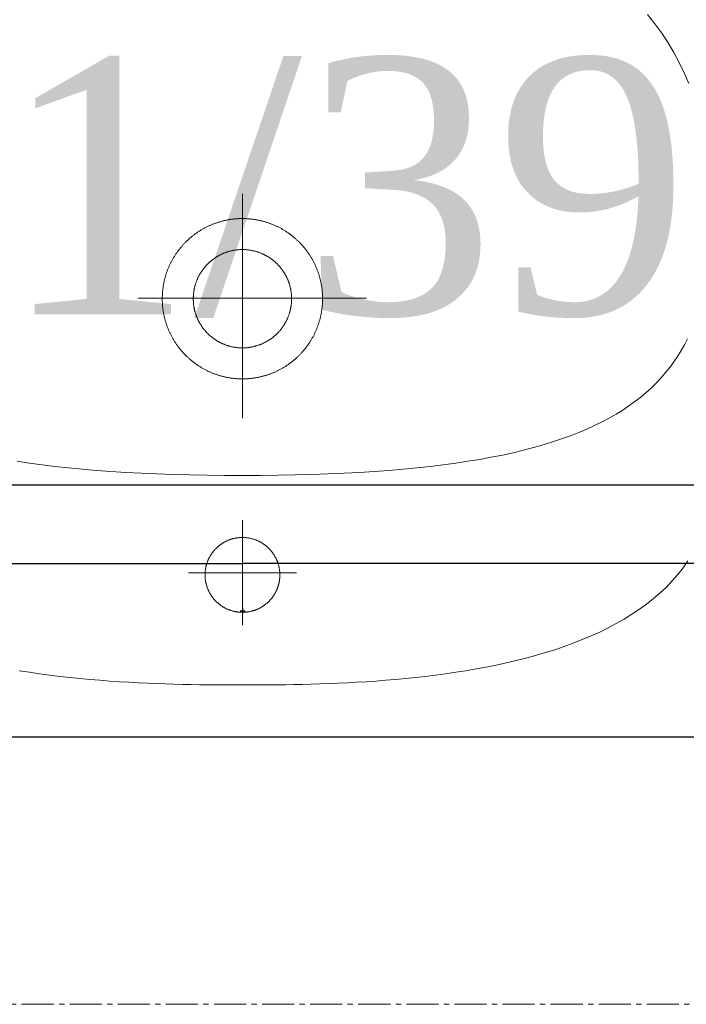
# Model space of a CAD drawing. Header units: centimetres. Extents: x 88729 to 133553, y -16225 to 14174.
# Tile 126 of 231: x 91566 to 91597, y -6861 to -6815. Entities that reach past the tile are written whole.
import ezdxf
from ezdxf.enums import TextEntityAlignment as Align

# ---------------------------------------------------------------- set-up
doc = ezdxf.new("R2010")
doc.units = ezdxf.units.CM
doc.linetypes.add('CENTER2', pattern=[1.125, 0.75, -0.125, 0.125, -0.125])
doc.layers.add('A-ARMATURA', color=252, linetype='Continuous', lineweight=5)
doc.layers.add('E_Istn_pozostaje', color=132, linetype='Continuous', lineweight=25)
for name, color, linetype in [('A-OS', 252, 'CENTER2'), ('A-SCIANY', 252, 'Continuous'), ('E_opisy siły', 5, 'Continuous'), ('E_PODKLAD', 7, 'Continuous'), ('E_siła', 5, 'Continuous'), ('R-MET-IWE', 252, 'Continuous')]:
    doc.layers.add(name, color=color, linetype=linetype)
doc.styles.add('old', font='BOOKOS.TTF')
doc.styles.get("Standard").update_dxf_attribs({"font": 'txt.shx'})

# ---------------------------------------------------------------- blocks, each defined once
blk = doc.blocks.new('RLX_F50_18W')
at = {"ltscale": 0.1}
for p, q in [((-5.9, -31.5), (-5.9, 31.5)), ((5.9, 31.5), (5.9, -31.5)), ((-2.224, 27.739), (-2.224, 0)), ((-2.224, -27.739), (-2.224, 0)), ((-0.118, 0), (0, 0)), ((0, -0.118), (0, 0.118)), ((0, 0), (0.118, 0))]:
    blk.add_line(p, q, dxfattribs=at)
at = {"ltscale": 0.1, "flags": 9}
blk.add_attdef('RLXLUM', (0, 0), '', height=0.1, dxfattribs=at)
blk = doc.blocks.new('E_opis siły')
at = {"layer": 'E_siła', "linetype": 'Continuous', "ltscale": 0.5, "style": 'old', "flags": 4}
blk.add_attdef('OBWÓD', (0, 0), '', height=12, dxfattribs=at)
blk = doc.blocks.new('A$C3A7D2EB8')
at = {"layer": 'A-ARMATURA'}
for p, q in [((1.75, 12.947), (1.75, 12.947)), ((2.3, 0.027), (2.3, 0.027)), ((3.75, 0.027), (3.75, 0.027))]:
    blk.add_line(p, q, dxfattribs=at)
for points in [[(-22.131, 20.535), (-0.008, 20.535), (22.115, 20.535)], [(10.441, 17.427), (9.967, 17.503), (9.493, 17.572), (9.019, 17.636), (8.546, 17.694), (8.075, 17.747), (7.606, 17.795), (7.14, 17.839), (6.678, 17.878), (6.22, 17.913), (5.767, 17.944), (5.319, 17.971), (4.878, 17.994), (4.443, 18.015), (4.016, 18.032), (3.597, 18.047), (3.187, 18.059), (2.786, 18.068), (2.395, 18.076), (2.015, 18.082), (1.646, 18.086), (1.289, 18.089), (0.944, 18.091), (0.613, 18.092), (0.295, 18.093), (-0.008, 18.093), (-0.008, 18.093), (-0.311, 18.093), (-0.628, 18.092), (-0.96, 18.091), (-1.304, 18.089), (-1.661, 18.086), (-2.03, 18.082), (-2.411, 18.076), (-2.802, 18.068), (-3.203, 18.059), (-3.613, 18.047), (-4.032, 18.032), (-4.459, 18.015), (-4.894, 17.994), (-5.335, 17.971), (-5.783, 17.944), (-6.236, 17.913), (-6.694, 17.878), (-7.156, 17.839), (-7.622, 17.795), (-8.09, 17.747), (-8.562, 17.694), (-9.034, 17.636), (-9.508, 17.572), (-9.983, 17.503), (-10.457, 17.427), (-10.93, 17.346), (-11.402, 17.258), (-11.871, 17.164), (-12.338, 17.063), (-12.802, 16.954), (-13.261, 16.838), (-13.716, 16.715), (-14.165, 16.584), (-14.608, 16.445), (-15.045, 16.297), (-15.475, 16.141), (-15.896, 15.976), (-16.31, 15.802), (-16.714, 15.619), (-17.108, 15.427), (-17.491, 15.224), (-17.864, 15.012), (-18.225, 14.789), (-18.574, 14.556), (-18.909, 14.312), (-19.231, 14.058), (-19.539, 13.792), (-19.832, 13.514), (-20.109, 13.225), (-20.37, 12.924), (-20.614, 12.611), (-20.841, 12.286)], [(-20.881, -10.041), (-20.668, -10.536), (-20.437, -11.017), (-20.186, -11.487), (-19.913, -11.945), (-19.617, -12.393), (-19.296, -12.832), (-18.95, -13.264)], [(-0.008, 10.387), (-0.008, 15.291)], [(-2.53, 12.856), (2.53, 12.856)], [(-0.008, 8.296), (-0.85, 8.293), (-1.672, 8.284), (-2.472, 8.269), (-3.252, 8.249), (-4.012, 8.223), (-4.752, 8.19), (-5.472, 8.152), (-6.173, 8.108), (-6.854, 8.058), (-7.517, 8.002), (-8.16, 7.941), (-8.785, 7.873), (-9.392, 7.799), (-9.981, 7.719), (-10.552, 7.633), (-11.106, 7.541), (-11.642, 7.443), (-12.162, 7.339), (-12.665, 7.229), (-13.151, 7.113), (-13.621, 6.991), (-14.075, 6.862), (-14.513, 6.728), (-14.935, 6.587), (-15.343, 6.44), (-15.735, 6.287), (-16.113, 6.128), (-16.476, 5.962), (-16.825, 5.79), (-17.16, 5.613), (-17.481, 5.428), (-17.789, 5.238), (-18.084, 5.041), (-18.365, 4.838), (-18.634, 4.629), (-18.89, 4.413), (-19.134, 4.191), (-19.366, 3.962), (-19.586, 3.727), (-19.795, 3.486), (-19.992, 3.239), (-20.179, 2.985), (-20.355, 2.724), (-20.52, 2.457), (-20.675, 2.184), (-20.82, 1.904)], [(10.537, 7.633), (9.966, 7.719), (9.377, 7.799), (8.77, 7.873), (8.145, 7.941), (7.501, 8.002), (6.839, 8.058), (6.157, 8.108), (5.457, 8.152), (4.736, 8.19), (3.997, 8.223), (3.237, 8.249), (2.457, 8.269), (1.656, 8.284), (0.835, 8.293), (-0.008, 8.296)], [(0, -4.88), (0, 5.618)], [(4.88, 0), (-5.799, 0)]]:
    blk.add_lwpolyline(points, dxfattribs=at)
for points in [[(1.75, 12.945), (1.75, 12.968), (1.749, 12.991), (1.748, 13.014), (1.747, 13.037), (1.746, 13.059), (1.745, 13.082), (1.743, 13.105), (1.74, 13.128), (1.738, 13.151), (1.735, 13.173), (1.732, 13.196), (1.729, 13.219), (1.725, 13.241), (1.721, 13.264), (1.717, 13.286), (1.712, 13.309), (1.707, 13.331), (1.702, 13.354), (1.696, 13.376), (1.691, 13.398), (1.685, 13.42), (1.678, 13.442), (1.672, 13.464), (1.665, 13.486), (1.658, 13.508), (1.65, 13.529), (1.642, 13.551), (1.634, 13.572), (1.626, 13.594), (1.617, 13.615), (1.608, 13.636), (1.599, 13.657), (1.59, 13.678), (1.58, 13.699), (1.57, 13.719), (1.56, 13.74), (1.549, 13.76), (1.539, 13.78), (1.528, 13.8), (1.516, 13.82), (1.505, 13.84), (1.493, 13.86), (1.481, 13.879), (1.469, 13.898), (1.456, 13.917), (1.443, 13.936), (1.43, 13.955), (1.417, 13.974), (1.403, 13.992), (1.389, 14.011), (1.375, 14.029), (1.361, 14.047), (1.347, 14.064), (1.332, 14.082), (1.317, 14.099), (1.302, 14.116), (1.286, 14.133), (1.271, 14.15), (1.255, 14.167), (1.239, 14.183), (1.222, 14.199), (1.206, 14.215), (1.189, 14.231), (1.172, 14.246), (1.155, 14.261), (1.138, 14.276), (1.12, 14.291), (1.103, 14.306), (1.085, 14.32), (1.067, 14.334), (1.049, 14.348), (1.03, 14.362), (1.012, 14.375), (0.993, 14.388), (0.974, 14.401), (0.955, 14.413), (0.935, 14.426), (0.916, 14.438), (0.896, 14.45), (0.877, 14.461), (0.857, 14.473), (0.837, 14.484), (0.817, 14.495), (0.796, 14.505), (0.776, 14.516), (0.755, 14.526), (0.734, 14.535), (0.714, 14.545), (0.693, 14.554), (0.671, 14.563), (0.65, 14.572), (0.629, 14.58), (0.608, 14.588), (0.586, 14.596), (0.564, 14.603), (0.543, 14.611), (0.521, 14.618), (0.499, 14.624), (0.477, 14.631), (0.455, 14.637), (0.433, 14.643), (0.41, 14.648), (0.388, 14.653), (0.366, 14.658), (0.343, 14.663), (0.321, 14.667), (0.298, 14.671), (0.276, 14.675), (0.253, 14.679), (0.23, 14.682), (0.208, 14.685), (0.185, 14.687), (0.162, 14.689), (0.139, 14.691), (0.116, 14.693), (0.094, 14.694), (0.071, 14.696), (0.048, 14.696), (0.025, 14.697), (0.002, 14.697), (-0.021, 14.697), (-0.044, 14.696), (-0.067, 14.696), (-0.09, 14.695), (-0.112, 14.693), (-0.135, 14.692), (-0.158, 14.69), (-0.181, 14.688), (-0.204, 14.685), (-0.226, 14.682), (-0.249, 14.679), (-0.272, 14.676), (-0.294, 14.672), (-0.317, 14.668), (-0.339, 14.664), (-0.362, 14.659), (-0.384, 14.654), (-0.407, 14.649), (-0.429, 14.644), (-0.451, 14.638), (-0.473, 14.632), (-0.495, 14.625), (-0.517, 14.619), (-0.539, 14.612), (-0.561, 14.605), (-0.582, 14.597), (-0.604, 14.59), (-0.625, 14.581), (-0.647, 14.573), (-0.668, 14.565), (-0.689, 14.556), (-0.71, 14.547), (-0.731, 14.537), (-0.752, 14.527), (-0.772, 14.517), (-0.793, 14.507), (-0.813, 14.497), (-0.833, 14.486), (-0.853, 14.475), (-0.873, 14.464), (-0.893, 14.452), (-0.913, 14.44), (-0.932, 14.428), (-0.951, 14.416), (-0.971, 14.403), (-0.989, 14.39), (-1.008, 14.377), (-1.027, 14.364), (-1.045, 14.35), (-1.064, 14.337), (-1.082, 14.323), (-1.1, 14.308), (-1.117, 14.294), (-1.135, 14.279), (-1.152, 14.264), (-1.169, 14.249), (-1.186, 14.234), (-1.203, 14.218), (-1.22, 14.202), (-1.236, 14.186), (-1.252, 14.17), (-1.268, 14.153), (-1.284, 14.136), (-1.299, 14.12), (-1.314, 14.103), (-1.329, 14.085), (-1.344, 14.068), (-1.359, 14.05), (-1.373, 14.032), (-1.387, 14.014), (-1.401, 13.996), (-1.415, 13.977), (-1.428, 13.959), (-1.441, 13.94), (-1.454, 13.921), (-1.467, 13.902), (-1.479, 13.883), (-1.491, 13.863), (-1.503, 13.844), (-1.515, 13.824), (-1.526, 13.804), (-1.537, 13.784), (-1.548, 13.764), (-1.558, 13.743), (-1.569, 13.723), (-1.579, 13.702), (-1.588, 13.682), (-1.598, 13.661), (-1.607, 13.64), (-1.616, 13.619), (-1.625, 13.598), (-1.633, 13.576), (-1.641, 13.555), (-1.649, 13.533), (-1.656, 13.512), (-1.664, 13.49), (-1.671, 13.468), (-1.677, 13.446), (-1.684, 13.424), (-1.69, 13.402), (-1.696, 13.38), (-1.701, 13.358), (-1.706, 13.335), (-1.711, 13.313), (-1.716, 13.291), (-1.72, 13.268), (-1.724, 13.246), (-1.728, 13.223), (-1.732, 13.2), (-1.735, 13.178), (-1.738, 13.155), (-1.74, 13.132), (-1.742, 13.109), (-1.744, 13.087), (-1.746, 13.064), (-1.748, 13.041), (-1.749, 13.018), (-1.749, 12.995), (-1.75, 12.972), (-1.75, 12.949), (-1.75, 12.926), (-1.75, 12.903), (-1.749, 12.881), (-1.748, 12.858), (-1.746, 12.835), (-1.745, 12.812), (-1.743, 12.789), (-1.741, 12.766), (-1.738, 12.744), (-1.735, 12.721), (-1.732, 12.698), (-1.729, 12.676), (-1.725, 12.653), (-1.721, 12.63), (-1.717, 12.608), (-1.712, 12.585), (-1.707, 12.563), (-1.702, 12.541), (-1.697, 12.519), (-1.691, 12.496), (-1.685, 12.474), (-1.679, 12.452), (-1.672, 12.43), (-1.665, 12.408), (-1.658, 12.387), (-1.65, 12.365), (-1.643, 12.344), (-1.635, 12.322), (-1.626, 12.301), (-1.618, 12.28), (-1.609, 12.258), (-1.6, 12.237), (-1.59, 12.216), (-1.581, 12.196), (-1.571, 12.175), (-1.56, 12.155), (-1.55, 12.134), (-1.539, 12.114), (-1.528, 12.094), (-1.517, 12.074), (-1.505, 12.054), (-1.493, 12.035), (-1.481, 12.015), (-1.469, 11.996), (-1.456, 11.977), (-1.444, 11.958), (-1.43, 11.939), (-1.417, 11.92), (-1.404, 11.902), (-1.39, 11.884), (-1.376, 11.866), (-1.361, 11.848), (-1.347, 11.83), (-1.332, 11.812), (-1.317, 11.795), (-1.302, 11.778), (-1.287, 11.761), (-1.271, 11.744), (-1.255, 11.728), (-1.239, 11.711), (-1.223, 11.695), (-1.206, 11.679), (-1.19, 11.664), (-1.173, 11.648), (-1.156, 11.633), (-1.138, 11.618), (-1.121, 11.603), (-1.103, 11.589), (-1.085, 11.574), (-1.067, 11.56), (-1.049, 11.546), (-1.031, 11.533), (-1.012, 11.519), (-0.993, 11.506), (-0.974, 11.493), (-0.955, 11.481), (-0.936, 11.468), (-0.916, 11.456), (-0.897, 11.444), (-0.877, 11.433), (-0.857, 11.421), (-0.837, 11.41), (-0.817, 11.4), (-0.797, 11.389), (-0.776, 11.379), (-0.756, 11.369), (-0.735, 11.359), (-0.714, 11.349), (-0.693, 11.34), (-0.672, 11.331), (-0.651, 11.323), (-0.629, 11.314), (-0.608, 11.306), (-0.586, 11.298), (-0.565, 11.291), (-0.543, 11.284), (-0.521, 11.277), (-0.499, 11.27), (-0.477, 11.263), (-0.455, 11.257), (-0.433, 11.252), (-0.411, 11.246), (-0.389, 11.241), (-0.366, 11.236), (-0.344, 11.231), (-0.321, 11.227), (-0.299, 11.223), (-0.276, 11.219), (-0.254, 11.216), (-0.231, 11.212), (-0.208, 11.21), (-0.185, 11.207), (-0.163, 11.205), (-0.14, 11.203), (-0.117, 11.201), (-0.094, 11.2), (-0.071, 11.199), (-0.048, 11.198), (-0.025, 11.197), (-0.002, 11.197), (0.02, 11.197), (0.043, 11.198), (0.066, 11.198), (0.089, 11.199), (0.112, 11.201), (0.135, 11.202), (0.158, 11.204), (0.18, 11.206), (0.203, 11.209), (0.226, 11.212), (0.249, 11.215), (0.271, 11.218), (0.294, 11.222), (0.316, 11.226), (0.339, 11.23), (0.361, 11.235), (0.384, 11.24), (0.406, 11.245), (0.428, 11.25), (0.45, 11.256), (0.473, 11.262), (0.495, 11.269), (0.517, 11.275), (0.538, 11.282), (0.56, 11.289), (0.582, 11.297), (0.603, 11.305), (0.625, 11.313), (0.646, 11.321), (0.667, 11.329), (0.688, 11.338), (0.709, 11.348), (0.73, 11.357), (0.751, 11.367), (0.772, 11.377), (0.792, 11.387), (0.813, 11.397), (0.833, 11.408), (0.853, 11.419), (0.873, 11.43), (0.893, 11.442), (0.912, 11.454), (0.932, 11.466), (0.951, 11.478), (0.97, 11.491), (0.989, 11.504), (1.008, 11.517), (1.027, 11.53), (1.045, 11.544), (1.063, 11.557), (1.081, 11.571), (1.099, 11.586), (1.117, 11.6), (1.135, 11.615), (1.152, 11.63), (1.169, 11.645), (1.186, 11.66), (1.203, 11.676), (1.219, 11.692), (1.236, 11.708), (1.252, 11.724), (1.268, 11.741), (1.283, 11.757), (1.299, 11.774), (1.314, 11.792), (1.329, 11.809), (1.344, 11.826), (1.358, 11.844), (1.373, 11.862), (1.387, 11.88), (1.401, 11.898), (1.414, 11.917), (1.428, 11.935), (1.441, 11.954), (1.454, 11.973), (1.466, 11.992), (1.479, 12.011), (1.491, 12.031), (1.503, 12.05), (1.514, 12.07), (1.525, 12.09), (1.537, 12.11), (1.547, 12.13), (1.558, 12.15), (1.568, 12.171), (1.578, 12.192), (1.588, 12.212), (1.597, 12.233), (1.607, 12.254), (1.616, 12.275), (1.624, 12.296), (1.633, 12.318), (1.641, 12.339), (1.649, 12.361), (1.656, 12.382), (1.663, 12.404), (1.67, 12.426), (1.677, 12.448), (1.683, 12.47), (1.689, 12.492), (1.695, 12.514), (1.701, 12.536), (1.706, 12.559), (1.711, 12.581), (1.716, 12.603), (1.72, 12.626), (1.724, 12.648), (1.728, 12.671), (1.731, 12.694), (1.734, 12.716), (1.737, 12.739), (1.74, 12.762), (1.742, 12.785), (1.744, 12.807), (1.746, 12.83), (1.747, 12.853), (1.748, 12.876), (1.749, 12.899), (1.75, 12.922), (1.75, 12.945)], [(3.75, 0.023), (3.75, 0.056), (3.749, 0.09), (3.749, 0.123), (3.748, 0.157), (3.746, 0.19), (3.745, 0.224), (3.743, 0.258), (3.741, 0.291), (3.738, 0.324), (3.735, 0.358), (3.732, 0.391), (3.729, 0.425), (3.725, 0.458), (3.721, 0.491), (3.717, 0.525), (3.712, 0.558), (3.707, 0.591), (3.702, 0.624), (3.697, 0.657), (3.691, 0.69), (3.685, 0.723), (3.678, 0.756), (3.672, 0.789), (3.665, 0.822), (3.657, 0.855), (3.65, 0.888), (3.642, 0.92), (3.634, 0.953), (3.626, 0.985), (3.617, 1.018), (3.608, 1.05), (3.598, 1.082), (3.589, 1.114), (3.579, 1.147), (3.569, 1.179), (3.558, 1.21), (3.548, 1.242), (3.537, 1.274), (3.525, 1.306), (3.514, 1.337), (3.502, 1.368), (3.49, 1.4), (3.477, 1.431), (3.465, 1.462), (3.452, 1.493), (3.438, 1.524), (3.425, 1.554), (3.411, 1.585), (3.397, 1.616), (3.383, 1.646), (3.368, 1.676), (3.353, 1.706), (3.338, 1.736), (3.323, 1.766), (3.307, 1.796), (3.291, 1.825), (3.275, 1.854), (3.258, 1.884), (3.241, 1.913), (3.224, 1.942), (3.207, 1.97), (3.19, 1.999), (3.172, 2.028), (3.154, 2.056), (3.136, 2.084), (3.117, 2.112), (3.098, 2.14), (3.079, 2.167), (3.06, 2.195), (3.04, 2.222), (3.021, 2.249), (3.001, 2.276), (2.98, 2.303), (2.96, 2.33), (2.939, 2.356), (2.918, 2.382), (2.897, 2.408), (2.876, 2.434), (2.854, 2.46), (2.832, 2.485), (2.81, 2.51), (2.788, 2.536), (2.765, 2.56), (2.742, 2.585), (2.719, 2.609), (2.696, 2.634), (2.673, 2.658), (2.649, 2.682), (2.625, 2.705), (2.601, 2.729), (2.577, 2.752), (2.552, 2.775), (2.528, 2.797), (2.503, 2.82), (2.478, 2.842), (2.452, 2.864), (2.427, 2.886), (2.401, 2.908), (2.375, 2.929), (2.349, 2.95), (2.323, 2.971), (2.296, 2.992), (2.27, 3.012), (2.243, 3.032), (2.216, 3.052), (2.189, 3.072), (2.161, 3.092), (2.134, 3.111), (2.106, 3.13), (2.078, 3.148), (2.05, 3.167), (2.022, 3.185), (1.994, 3.203), (1.965, 3.221), (1.937, 3.238), (1.908, 3.256), (1.879, 3.272), (1.85, 3.289), (1.821, 3.306), (1.791, 3.322), (1.762, 3.338), (1.732, 3.353), (1.702, 3.369), (1.672, 3.384), (1.642, 3.399), (1.612, 3.413), (1.581, 3.427), (1.551, 3.441), (1.52, 3.455), (1.489, 3.469), (1.459, 3.482), (1.428, 3.495), (1.397, 3.507), (1.365, 3.52), (1.334, 3.532), (1.303, 3.544), (1.271, 3.555), (1.239, 3.566), (1.208, 3.577), (1.176, 3.588), (1.144, 3.598), (1.112, 3.608), (1.08, 3.618), (1.048, 3.628), (1.015, 3.637), (0.983, 3.646), (0.951, 3.655), (0.918, 3.663), (0.886, 3.671), (0.853, 3.679), (0.82, 3.686), (0.787, 3.694), (0.755, 3.7), (0.722, 3.707), (0.689, 3.713), (0.656, 3.719), (0.623, 3.725), (0.59, 3.731), (0.556, 3.736), (0.523, 3.74), (0.49, 3.745), (0.457, 3.749), (0.423, 3.753), (0.39, 3.757), (0.357, 3.76), (0.323, 3.763), (0.29, 3.766), (0.256, 3.768), (0.223, 3.771), (0.189, 3.772), (0.156, 3.774), (0.122, 3.775), (0.089, 3.776), (0.055, 3.777), (0.021, 3.777), (-0.012, 3.777), (-0.046, 3.777), (-0.079, 3.776), (-0.113, 3.775), (-0.146, 3.774), (-0.18, 3.773), (-0.213, 3.771), (-0.247, 3.769), (-0.28, 3.767), (-0.314, 3.764), (-0.347, 3.761), (-0.381, 3.758), (-0.414, 3.754), (-0.447, 3.75), (-0.481, 3.746), (-0.514, 3.742), (-0.547, 3.737), (-0.58, 3.732), (-0.614, 3.727), (-0.647, 3.721), (-0.68, 3.715), (-0.713, 3.709), (-0.746, 3.702), (-0.778, 3.695), (-0.811, 3.688), (-0.844, 3.681), (-0.877, 3.673), (-0.909, 3.665), (-0.942, 3.657), (-0.974, 3.648), (-1.007, 3.64), (-1.039, 3.63), (-1.071, 3.621), (-1.103, 3.611), (-1.135, 3.601), (-1.167, 3.591), (-1.199, 3.58), (-1.231, 3.569), (-1.262, 3.558), (-1.294, 3.547), (-1.325, 3.535), (-1.357, 3.523), (-1.388, 3.511), (-1.419, 3.498), (-1.45, 3.485), (-1.481, 3.472), (-1.512, 3.459), (-1.542, 3.445), (-1.573, 3.431), (-1.603, 3.417), (-1.634, 3.403), (-1.664, 3.388), (-1.694, 3.373), (-1.724, 3.358), (-1.753, 3.342), (-1.783, 3.326), (-1.812, 3.31), (-1.842, 3.294), (-1.871, 3.277), (-1.9, 3.26), (-1.929, 3.243), (-1.958, 3.226), (-1.986, 3.208), (-2.014, 3.19), (-2.043, 3.172), (-2.071, 3.154), (-2.099, 3.135), (-2.126, 3.116), (-2.154, 3.097), (-2.181, 3.077), (-2.209, 3.058), (-2.236, 3.038), (-2.262, 3.018), (-2.289, 2.997), (-2.316, 2.977), (-2.342, 2.956), (-2.368, 2.935), (-2.394, 2.914), (-2.42, 2.892), (-2.445, 2.87), (-2.471, 2.848), (-2.496, 2.826), (-2.521, 2.804), (-2.545, 2.781), (-2.57, 2.758), (-2.594, 2.735), (-2.618, 2.712), (-2.642, 2.688), (-2.666, 2.664), (-2.69, 2.64), (-2.713, 2.616), (-2.736, 2.592), (-2.759, 2.567), (-2.781, 2.542), (-2.804, 2.517), (-2.826, 2.492), (-2.848, 2.467), (-2.87, 2.441), (-2.891, 2.415), (-2.912, 2.389), (-2.933, 2.363), (-2.954, 2.337), (-2.975, 2.31), (-2.995, 2.284), (-3.015, 2.257), (-3.035, 2.23), (-3.055, 2.202), (-3.074, 2.175), (-3.093, 2.147), (-3.112, 2.12), (-3.13, 2.092), (-3.149, 2.064), (-3.167, 2.035), (-3.185, 2.007), (-3.202, 1.978), (-3.22, 1.95), (-3.237, 1.921), (-3.254, 1.892), (-3.27, 1.863), (-3.286, 1.833), (-3.302, 1.804), (-3.318, 1.774), (-3.334, 1.744), (-3.349, 1.714), (-3.364, 1.684), (-3.379, 1.654), (-3.393, 1.624), (-3.407, 1.593), (-3.421, 1.563), (-3.435, 1.532), (-3.448, 1.501), (-3.461, 1.47), (-3.474, 1.439), (-3.486, 1.408), (-3.499, 1.377), (-3.511, 1.346), (-3.522, 1.314), (-3.534, 1.283), (-3.545, 1.251), (-3.555, 1.219), (-3.566, 1.187), (-3.576, 1.155), (-3.586, 1.123), (-3.596, 1.091), (-3.605, 1.059), (-3.614, 1.027), (-3.623, 0.994), (-3.632, 0.962), (-3.64, 0.929), (-3.648, 0.897), (-3.655, 0.864), (-3.663, 0.831), (-3.67, 0.798), (-3.677, 0.766), (-3.683, 0.733), (-3.689, 0.7), (-3.695, 0.667), (-3.701, 0.633), (-3.706, 0.6), (-3.711, 0.567), (-3.716, 0.534), (-3.72, 0.501), (-3.724, 0.467), (-3.728, 0.434), (-3.731, 0.401), (-3.735, 0.367), (-3.737, 0.334), (-3.74, 0.3), (-3.742, 0.267), (-3.744, 0.233), (-3.746, 0.2), (-3.747, 0.166), (-3.748, 0.133), (-3.749, 0.099), (-3.75, 0.066), (-3.75, 0.032), (-3.75, -0.002), (-3.749, -0.035), (-3.749, -0.069), (-3.748, -0.102), (-3.746, -0.136), (-3.745, -0.169), (-3.743, -0.203), (-3.741, -0.236), (-3.738, -0.27), (-3.735, -0.303), (-3.732, -0.337), (-3.729, -0.37), (-3.725, -0.403), (-3.721, -0.437), (-3.717, -0.47), (-3.712, -0.503), (-3.707, -0.536), (-3.702, -0.57), (-3.697, -0.603), (-3.691, -0.636), (-3.685, -0.669), (-3.678, -0.702), (-3.672, -0.735), (-3.665, -0.767), (-3.658, -0.8), (-3.65, -0.833), (-3.642, -0.866), (-3.634, -0.898), (-3.626, -0.931), (-3.617, -0.963), (-3.608, -0.995), (-3.599, -1.028), (-3.589, -1.06), (-3.579, -1.092), (-3.569, -1.124), (-3.559, -1.156), (-3.548, -1.188), (-3.537, -1.219), (-3.525, -1.251), (-3.514, -1.282), (-3.502, -1.314), (-3.49, -1.345), (-3.477, -1.376), (-3.465, -1.407), (-3.452, -1.438), (-3.439, -1.469), (-3.425, -1.5), (-3.411, -1.53), (-3.397, -1.561), (-3.383, -1.591), (-3.368, -1.621), (-3.353, -1.652), (-3.338, -1.681), (-3.323, -1.711), (-3.307, -1.741), (-3.291, -1.77), (-3.275, -1.8), (-3.258, -1.829), (-3.242, -1.858), (-3.225, -1.887), (-3.207, -1.916), (-3.19, -1.945), (-3.172, -1.973), (-3.154, -2.001), (-3.136, -2.029), (-3.117, -2.057), (-3.098, -2.085), (-3.079, -2.113), (-3.06, -2.14), (-3.041, -2.168), (-3.021, -2.195), (-3.001, -2.222), (-2.981, -2.248), (-2.96, -2.275), (-2.939, -2.301), (-2.918, -2.328), (-2.897, -2.354), (-2.876, -2.38), (-2.854, -2.405), (-2.832, -2.431), (-2.81, -2.456), (-2.788, -2.481), (-2.765, -2.506), (-2.742, -2.53), (-2.719, -2.555), (-2.696, -2.579), (-2.673, -2.603), (-2.649, -2.627), (-2.625, -2.651), (-2.601, -2.674), (-2.577, -2.697), (-2.552, -2.72), (-2.528, -2.743), (-2.503, -2.765), (-2.478, -2.788), (-2.452, -2.81), (-2.427, -2.832), (-2.401, -2.853), (-2.375, -2.874), (-2.349, -2.896), (-2.323, -2.917), (-2.297, -2.937), (-2.27, -2.958), (-2.243, -2.978), (-2.216, -2.998), (-2.189, -3.018), (-2.162, -3.037), (-2.134, -3.056), (-2.107, -3.075), (-2.079, -3.094), (-2.051, -3.112), (-2.023, -3.131), (-1.994, -3.149), (-1.966, -3.166), (-1.937, -3.184), (-1.908, -3.201), (-1.879, -3.218), (-1.85, -3.235), (-1.821, -3.251), (-1.791, -3.267), (-1.762, -3.283), (-1.732, -3.299), (-1.702, -3.314), (-1.672, -3.329), (-1.642, -3.344), (-1.612, -3.359), (-1.582, -3.373), (-1.551, -3.387), (-1.521, -3.401), (-1.49, -3.414), (-1.459, -3.427), (-1.428, -3.44), (-1.397, -3.453), (-1.366, -3.465), (-1.334, -3.477), (-1.303, -3.489), (-1.271, -3.501), (-1.24, -3.512), (-1.208, -3.523), (-1.176, -3.534), (-1.144, -3.544), (-1.112, -3.554), (-1.08, -3.564), (-1.048, -3.573), (-1.016, -3.583), (-0.983, -3.592), (-0.951, -3.6), (-0.919, -3.609), (-0.886, -3.617), (-0.853, -3.624), (-0.821, -3.632), (-0.788, -3.639), (-0.755, -3.646), (-0.722, -3.653), (-0.689, -3.659), (-0.656, -3.665), (-0.623, -3.671), (-0.59, -3.676), (-0.557, -3.681), (-0.523, -3.686), (-0.49, -3.691), (-0.457, -3.695), (-0.424, -3.699), (-0.39, -3.702), (-0.357, -3.706), (-0.323, -3.709), (-0.29, -3.712), (-0.256, -3.714), (-0.223, -3.716), (-0.189, -3.718), (-0.156, -3.72), (-0.122, -3.721), (-0.089, -3.722), (-0.055, -3.722), (-0.022, -3.723), (0.012, -3.723), (0.045, -3.723), (0.079, -3.722), (0.112, -3.721), (0.146, -3.72), (0.18, -3.719), (0.213, -3.717), (0.247, -3.715), (0.28, -3.712), (0.314, -3.71), (0.347, -3.707), (0.38, -3.703), (0.414, -3.7), (0.447, -3.696), (0.48, -3.692), (0.514, -3.687), (0.547, -3.683), (0.58, -3.678), (0.613, -3.672), (0.646, -3.667), (0.679, -3.661), (0.712, -3.655), (0.745, -3.648), (0.778, -3.641), (0.811, -3.634), (0.844, -3.627), (0.876, -3.619), (0.909, -3.611), (0.941, -3.603), (0.974, -3.594), (1.006, -3.585), (1.039, -3.576), (1.071, -3.567), (1.103, -3.557), (1.135, -3.547), (1.167, -3.537), (1.199, -3.526), (1.23, -3.515), (1.262, -3.504), (1.294, -3.493), (1.325, -3.481), (1.356, -3.469), (1.388, -3.457), (1.419, -3.444), (1.45, -3.431), (1.481, -3.418), (1.511, -3.405), (1.542, -3.391), (1.573, -3.377), (1.603, -3.363), (1.633, -3.348), (1.663, -3.334), (1.693, -3.319), (1.723, -3.303), (1.753, -3.288), (1.783, -3.272), (1.812, -3.256), (1.841, -3.24), (1.871, -3.223), (1.9, -3.206), (1.928, -3.189), (1.957, -3.172), (1.986, -3.154), (2.014, -3.136), (2.042, -3.118), (2.07, -3.099), (2.098, -3.081), (2.126, -3.062), (2.154, -3.043), (2.181, -3.023), (2.208, -3.004), (2.235, -2.984), (2.262, -2.964), (2.289, -2.943), (2.315, -2.923), (2.342, -2.902), (2.368, -2.881), (2.394, -2.859), (2.419, -2.838), (2.445, -2.816), (2.47, -2.794), (2.495, -2.772), (2.52, -2.75), (2.545, -2.727), (2.57, -2.704), (2.594, -2.681), (2.618, -2.658), (2.642, -2.634), (2.666, -2.61), (2.689, -2.586), (2.713, -2.562), (2.736, -2.538), (2.759, -2.513), (2.781, -2.488), (2.804, -2.463), (2.826, -2.438), (2.848, -2.413), (2.869, -2.387), (2.891, -2.361), (2.912, -2.335), (2.933, -2.309), (2.954, -2.283), (2.975, -2.256), (2.995, -2.23), (3.015, -2.203), (3.035, -2.176), (3.054, -2.148), (3.074, -2.121), (3.093, -2.093), (3.112, -2.066), (3.13, -2.038), (3.149, -2.01), (3.167, -1.981), (3.185, -1.953), (3.202, -1.924), (3.22, -1.896), (3.237, -1.867), (3.253, -1.838), (3.27, -1.808), (3.286, -1.779), (3.302, -1.75), (3.318, -1.72), (3.334, -1.69), (3.349, -1.66), (3.364, -1.63), (3.379, -1.6), (3.393, -1.57), (3.407, -1.539), (3.421, -1.509), (3.435, -1.478), (3.448, -1.447), (3.461, -1.416), (3.474, -1.385), (3.486, -1.354), (3.498, -1.323), (3.51, -1.292), (3.522, -1.26), (3.533, -1.229), (3.545, -1.197), (3.555, -1.165), (3.566, -1.133), (3.576, -1.101), (3.586, -1.069), (3.596, -1.037), (3.605, -1.005), (3.614, -0.973), (3.623, -0.94), (3.632, -0.908), (3.64, -0.875), (3.648, -0.843), (3.655, -0.81), (3.663, -0.777), (3.67, -0.744), (3.677, -0.712), (3.683, -0.679), (3.689, -0.646), (3.695, -0.613), (3.701, -0.579), (3.706, -0.546), (3.711, -0.513), (3.716, -0.48), (3.72, -0.447), (3.724, -0.413), (3.728, -0.38), (3.731, -0.347), (3.735, -0.313), (3.737, -0.28), (3.74, -0.246), (3.742, -0.213), (3.744, -0.179), (3.746, -0.146), (3.747, -0.112), (3.748, -0.079), (3.749, -0.045), (3.75, -0.012), (3.75, 0.022)], [(2.3, 0.024), (2.3, 0.051), (2.299, 0.077), (2.299, 0.103), (2.297, 0.13), (2.296, 0.156), (2.295, 0.182), (2.293, 0.208), (2.29, 0.234), (2.288, 0.26), (2.285, 0.287), (2.282, 0.313), (2.279, 0.339), (2.275, 0.365), (2.271, 0.391), (2.267, 0.417), (2.262, 0.443), (2.257, 0.468), (2.252, 0.494), (2.246, 0.52), (2.241, 0.545), (2.235, 0.571), (2.228, 0.596), (2.222, 0.622), (2.215, 0.647), (2.207, 0.673), (2.2, 0.698), (2.192, 0.723), (2.184, 0.748), (2.176, 0.773), (2.167, 0.797), (2.158, 0.822), (2.149, 0.847), (2.139, 0.871), (2.13, 0.896), (2.119, 0.92), (2.109, 0.944), (2.099, 0.968), (2.088, 0.992), (2.076, 1.016), (2.065, 1.039), (2.053, 1.063), (2.041, 1.086), (2.029, 1.11), (2.017, 1.133), (2.004, 1.156), (1.991, 1.179), (1.978, 1.201), (1.964, 1.224), (1.95, 1.246), (1.936, 1.268), (1.922, 1.29), (1.907, 1.312), (1.892, 1.334), (1.877, 1.355), (1.862, 1.377), (1.847, 1.398), (1.831, 1.419), (1.815, 1.44), (1.799, 1.46), (1.782, 1.481), (1.765, 1.501), (1.748, 1.521), (1.731, 1.541), (1.714, 1.561), (1.696, 1.58), (1.678, 1.6), (1.66, 1.619), (1.642, 1.637), (1.623, 1.656), (1.605, 1.675), (1.586, 1.693), (1.567, 1.711), (1.547, 1.729), (1.528, 1.746), (1.508, 1.764), (1.488, 1.781), (1.468, 1.798), (1.448, 1.814), (1.427, 1.831), (1.406, 1.847), (1.386, 1.863), (1.365, 1.878), (1.343, 1.894), (1.322, 1.909), (1.3, 1.924), (1.279, 1.939), (1.257, 1.953), (1.235, 1.968), (1.212, 1.982), (1.19, 1.995), (1.167, 2.009), (1.145, 2.022), (1.122, 2.035), (1.099, 2.048), (1.076, 2.06), (1.052, 2.072), (1.029, 2.084), (1.005, 2.096), (0.982, 2.107), (0.958, 2.118), (0.934, 2.129), (0.91, 2.139), (0.886, 2.15), (0.861, 2.16), (0.837, 2.169), (0.812, 2.179), (0.788, 2.188), (0.763, 2.197), (0.738, 2.205), (0.713, 2.214), (0.688, 2.222), (0.663, 2.229), (0.638, 2.237), (0.613, 2.244), (0.587, 2.251), (0.562, 2.257), (0.536, 2.264), (0.511, 2.27), (0.485, 2.275), (0.459, 2.281), (0.434, 2.286), (0.408, 2.291), (0.382, 2.295), (0.356, 2.299), (0.33, 2.303), (0.304, 2.307), (0.278, 2.31), (0.252, 2.313), (0.226, 2.316), (0.199, 2.318), (0.173, 2.321), (0.147, 2.322), (0.121, 2.324), (0.095, 2.325), (0.068, 2.326), (0.042, 2.327), (0.016, 2.327), (-0.01, 2.327), (-0.037, 2.327), (-0.063, 2.326), (-0.089, 2.325), (-0.116, 2.324), (-0.142, 2.323), (-0.168, 2.321), (-0.194, 2.319), (-0.22, 2.317), (-0.246, 2.314), (-0.273, 2.311), (-0.299, 2.308), (-0.325, 2.304), (-0.351, 2.3), (-0.377, 2.296), (-0.402, 2.292), (-0.428, 2.287), (-0.454, 2.282), (-0.48, 2.277), (-0.506, 2.271), (-0.531, 2.265), (-0.557, 2.259), (-0.582, 2.252), (-0.607, 2.245), (-0.633, 2.238), (-0.658, 2.231), (-0.683, 2.223), (-0.708, 2.215), (-0.733, 2.207), (-0.758, 2.199), (-0.783, 2.19), (-0.807, 2.181), (-0.832, 2.171), (-0.856, 2.162), (-0.881, 2.152), (-0.905, 2.142), (-0.929, 2.131), (-0.953, 2.12), (-0.977, 2.109), (-1.001, 2.098), (-1.024, 2.087), (-1.048, 2.075), (-1.071, 2.063), (-1.094, 2.05), (-1.117, 2.038), (-1.14, 2.025), (-1.163, 2.012), (-1.185, 1.998), (-1.208, 1.985), (-1.23, 1.971), (-1.252, 1.956), (-1.274, 1.942), (-1.296, 1.927), (-1.318, 1.912), (-1.339, 1.897), (-1.36, 1.882), (-1.381, 1.866), (-1.402, 1.85), (-1.423, 1.834), (-1.444, 1.818), (-1.464, 1.801), (-1.484, 1.784), (-1.504, 1.767), (-1.524, 1.75), (-1.543, 1.732), (-1.563, 1.715), (-1.582, 1.697), (-1.601, 1.679), (-1.62, 1.66), (-1.638, 1.642), (-1.657, 1.623), (-1.675, 1.604), (-1.693, 1.584), (-1.71, 1.565), (-1.728, 1.545), (-1.745, 1.526), (-1.762, 1.506), (-1.779, 1.485), (-1.795, 1.465), (-1.812, 1.444), (-1.828, 1.423), (-1.844, 1.403), (-1.859, 1.381), (-1.874, 1.36), (-1.89, 1.339), (-1.904, 1.317), (-1.919, 1.295), (-1.933, 1.273), (-1.948, 1.251), (-1.961, 1.229), (-1.975, 1.206), (-1.988, 1.183), (-2.001, 1.161), (-2.014, 1.138), (-2.027, 1.115), (-2.039, 1.091), (-2.051, 1.068), (-2.063, 1.045), (-2.074, 1.021), (-2.086, 0.997), (-2.096, 0.973), (-2.107, 0.949), (-2.118, 0.925), (-2.128, 0.901), (-2.138, 0.877), (-2.147, 0.852), (-2.156, 0.827), (-2.165, 0.803), (-2.174, 0.778), (-2.183, 0.753), (-2.191, 0.728), (-2.199, 0.703), (-2.206, 0.678), (-2.213, 0.653), (-2.22, 0.627), (-2.227, 0.602), (-2.234, 0.576), (-2.24, 0.551), (-2.245, 0.525), (-2.251, 0.5), (-2.256, 0.474), (-2.261, 0.448), (-2.266, 0.422), (-2.27, 0.396), (-2.274, 0.37), (-2.278, 0.344), (-2.282, 0.318), (-2.285, 0.292), (-2.288, 0.266), (-2.29, 0.24), (-2.293, 0.214), (-2.294, 0.188), (-2.296, 0.161), (-2.298, 0.135), (-2.299, 0.109), (-2.299, 0.083), (-2.3, 0.056), (-2.3, 0.03), (-2.3, 0.004), (-2.3, -0.022), (-2.299, -0.049), (-2.298, -0.075), (-2.297, -0.101), (-2.295, -0.127), (-2.293, -0.154), (-2.291, -0.18), (-2.288, -0.206), (-2.285, -0.232), (-2.282, -0.258), (-2.279, -0.284), (-2.275, -0.31), (-2.271, -0.336), (-2.267, -0.362), (-2.262, -0.388), (-2.257, -0.414), (-2.252, -0.44), (-2.247, -0.465), (-2.241, -0.491), (-2.235, -0.516), (-2.229, -0.542), (-2.222, -0.567), (-2.215, -0.593), (-2.208, -0.618), (-2.2, -0.643), (-2.192, -0.668), (-2.184, -0.693), (-2.176, -0.718), (-2.167, -0.743), (-2.158, -0.768), (-2.149, -0.792), (-2.14, -0.817), (-2.13, -0.841), (-2.12, -0.865), (-2.11, -0.89), (-2.099, -0.914), (-2.088, -0.938), (-2.077, -0.961), (-2.065, -0.985), (-2.054, -1.008), (-2.042, -1.032), (-2.03, -1.055), (-2.017, -1.078), (-2.004, -1.101), (-1.991, -1.124), (-1.978, -1.147), (-1.964, -1.169), (-1.951, -1.192), (-1.937, -1.214), (-1.922, -1.236), (-1.908, -1.258), (-1.893, -1.279), (-1.878, -1.301), (-1.863, -1.322), (-1.847, -1.343), (-1.831, -1.364), (-1.815, -1.385), (-1.799, -1.406), (-1.783, -1.426), (-1.766, -1.447), (-1.749, -1.467), (-1.732, -1.487), (-1.714, -1.506), (-1.697, -1.526), (-1.679, -1.545), (-1.661, -1.564), (-1.642, -1.583), (-1.624, -1.602), (-1.605, -1.62), (-1.586, -1.638), (-1.567, -1.656), (-1.548, -1.674), (-1.528, -1.692), (-1.509, -1.709), (-1.489, -1.726), (-1.468, -1.743), (-1.448, -1.76), (-1.428, -1.776), (-1.407, -1.792), (-1.386, -1.808), (-1.365, -1.824), (-1.344, -1.839), (-1.322, -1.855), (-1.301, -1.87), (-1.279, -1.884), (-1.257, -1.899), (-1.235, -1.913), (-1.213, -1.927), (-1.19, -1.941), (-1.168, -1.954), (-1.145, -1.968), (-1.122, -1.98), (-1.099, -1.993), (-1.076, -2.006), (-1.053, -2.018), (-1.029, -2.03), (-1.006, -2.041), (-0.982, -2.053), (-0.958, -2.064), (-0.934, -2.074), (-0.91, -2.085), (-0.886, -2.095), (-0.862, -2.105), (-0.837, -2.115), (-0.813, -2.124), (-0.788, -2.134), (-0.764, -2.142), (-0.739, -2.151), (-0.714, -2.159), (-0.689, -2.167), (-0.664, -2.175), (-0.638, -2.182), (-0.613, -2.19), (-0.588, -2.196), (-0.562, -2.203), (-0.537, -2.209), (-0.511, -2.215), (-0.486, -2.221), (-0.46, -2.226), (-0.434, -2.231), (-0.408, -2.236), (-0.382, -2.241), (-0.356, -2.245), (-0.33, -2.249), (-0.304, -2.253), (-0.278, -2.256), (-0.252, -2.259), (-0.226, -2.262), (-0.2, -2.264), (-0.174, -2.266), (-0.148, -2.268), (-0.121, -2.27), (-0.095, -2.271), (-0.069, -2.272), (-0.043, -2.272), (-0.016, -2.273), (0.01, -2.273), (0.036, -2.273), (0.062, -2.272), (0.089, -2.271), (0.115, -2.27), (0.141, -2.268), (0.167, -2.267), (0.194, -2.265), (0.22, -2.262), (0.246, -2.26), (0.272, -2.257), (0.298, -2.253), (0.324, -2.25), (0.35, -2.246), (0.376, -2.242), (0.402, -2.237), (0.428, -2.233), (0.454, -2.228), (0.479, -2.222), (0.505, -2.217), (0.531, -2.211), (0.556, -2.204), (0.582, -2.198), (0.607, -2.191), (0.632, -2.184), (0.657, -2.177), (0.683, -2.169), (0.708, -2.161), (0.733, -2.153), (0.757, -2.144), (0.782, -2.136), (0.807, -2.127), (0.831, -2.117), (0.856, -2.108), (0.88, -2.098), (0.904, -2.087), (0.928, -2.077), (0.952, -2.066), (0.976, -2.055), (1, -2.044), (1.024, -2.032), (1.047, -2.021), (1.07, -2.008), (1.094, -1.996), (1.117, -1.983), (1.14, -1.971), (1.162, -1.957), (1.185, -1.944), (1.207, -1.93), (1.23, -1.916), (1.252, -1.902), (1.274, -1.888), (1.295, -1.873), (1.317, -1.858), (1.339, -1.843), (1.36, -1.828), (1.381, -1.812), (1.402, -1.796), (1.423, -1.78), (1.443, -1.764), (1.463, -1.747), (1.484, -1.73), (1.504, -1.713), (1.523, -1.696), (1.543, -1.678), (1.562, -1.661), (1.582, -1.643), (1.601, -1.624), (1.619, -1.606), (1.638, -1.587), (1.656, -1.569), (1.674, -1.55), (1.692, -1.53), (1.71, -1.511), (1.727, -1.491), (1.745, -1.471), (1.762, -1.451), (1.778, -1.431), (1.795, -1.411), (1.811, -1.39), (1.827, -1.369), (1.843, -1.348), (1.859, -1.327), (1.874, -1.306), (1.889, -1.284), (1.904, -1.263), (1.919, -1.241), (1.933, -1.219), (1.947, -1.197), (1.961, -1.174), (1.975, -1.152), (1.988, -1.129), (2.001, -1.106), (2.014, -1.084), (2.026, -1.061), (2.039, -1.037), (2.051, -1.014), (2.062, -0.99), (2.074, -0.967), (2.085, -0.943), (2.096, -0.919), (2.107, -0.895), (2.117, -0.871), (2.127, -0.847), (2.137, -0.822), (2.147, -0.798), (2.156, -0.773), (2.165, -0.749), (2.174, -0.724), (2.182, -0.699), (2.19, -0.674), (2.198, -0.649), (2.206, -0.624), (2.213, -0.599), (2.22, -0.573), (2.227, -0.548), (2.233, -0.522), (2.239, -0.497), (2.245, -0.471), (2.251, -0.446), (2.256, -0.42), (2.261, -0.394), (2.266, -0.368), (2.27, -0.342), (2.274, -0.316), (2.278, -0.29), (2.281, -0.264), (2.284, -0.238), (2.287, -0.212), (2.29, -0.186), (2.292, -0.16), (2.294, -0.134), (2.296, -0.107), (2.297, -0.081), (2.298, -0.055), (2.299, -0.029), (2.3, -0.002), (2.3, 0.024)]]:
    blk.add_lwpolyline(points, close=True, dxfattribs=at)
blk = doc.blocks.new('A$Ce817dbbb')
at = {"layer": 'A-OS', "color": 252, "lineweight": 9, "ltscale": 2}
blk.add_line((-2608.234, -17326.517), (3323.946, -17326.517), dxfattribs=at)
at = {"layer": 'A-SCIANY', "color": 252, "lineweight": 9, "ltscale": 3}
for p, q in [((374.104, -17314.017), (39.104, -17314.017)), ((39.104, -17314.017), (199.104, -17314.017))]:
    blk.add_line(p, q, dxfattribs=at)
at = {"layer": 'A-ARMATURA', "color": 252, "lineweight": 9, "rotation": 180}
blk.add_blockref('A$C3A7D2EB8', (174.096, -17293.482), dxfattribs=at)
at = {"layer": 'R-MET-IWE', "color": 252, "lineweight": 9, "width": 0.75}
for tag, rotation, p in [('0-', 90, (-1139.045, -4143.611)), ('0-', 90, (-1113.045, -4143.611)), ('0-', 90, (-1087.045, -4143.611)), ('2-', 90, (-796.045, -4143.611)), ('2-', 90, (-505.045, -4143.611)), ('0-', 90, (-480.045, -4143.611)), ('0-', 90, (-456.045, -4143.611)), ('2-', 90, (-166.045, -4143.611)), ('2-', 90, (-625.663, -4833.611)), ('2-', 90, (-599.663, -4833.611)), ('2-', 90, (-573.663, -4833.611)), ('0-', 180, (-2169.638, -4848.468)), ('0-', 180, (-2169.638, -4873.468)), ('0-', 180, (-2169.638, -4899.468)), ('-2', 90, (-1661.47, -4961.645)), ('-2', 90, (-1636.47, -4961.645)), ('0-', 270, (-1489.782, -4968.061)), ('0-', 270, (-1464.782, -4968.061)), ('0-', 270, (-1439.782, -4968.061)), ('0-', 270, (-1364.782, -4968.061)), ('0-', 270, (-1339.782, -4968.061)), ('0-', 270, (-1314.782, -4968.061)), ('0-', 270, (328.218, -4968.061)), ('0-', 270, (354.218, -4968.061)), ('0-', 270, (1256.218, -4968.061)), ('0-', 270, (1282.218, -4968.061)), ('0-', 90, (-513.045, -5496.611)), ('0-', 90, (-487.045, -5496.611)), ('K.S.-', 90, (-487.045, -5766.111)), ('0-', 90, (-513.045, -5766.111)), ('1-', 90, (-539.045, -6114.611)), ('0-', 90, (-513.045, -6114.611)), ('0-', 90, (-487.045, -6114.611)), ('0-', 90, (301.955, -6545.611)), ('0-', 90, (327.955, -6545.611)), ('0-', 90, (353.955, -6545.611)), ('0-', 90, (416.113, -6545.611)), ('0-', 90, (1255.955, -6545.611)), ('0-', 90, (1281.955, -6545.611)), ('1-', 90, (2382.955, -6845.611)), ('1-', 90, (2408.955, -6845.611)), ('1-', 90, (2434.955, -6845.611)), ('1-', 90, (2827.955, -6845.611)), ('1-', 90, (2853.955, -6845.611)), ('1-', 90, (2879.955, -6845.611)), ('<-2', 90, (-910.64, -10482.409)), ('2->', 90, (-718.146, -10854.38)), ('2->', 90, (-692.146, -10854.38)), ('2->', 90, (-744.146, -10870.803)), ('-0', 90, (-186.093, -12450.121)), ('1-', 90, (2264.472, -12866.38)), ('1-', 90, (2290.472, -12866.38)), ('1-', 90, (2316.472, -12866.38)), ('1-', 90, (2709.472, -12866.38)), ('1-', 90, (2735.472, -12866.38)), ('1-', 90, (2761.472, -12866.38)), ('<-KL', 90, (-700.012, -16780.913)), ('-0', 90, (-179.939, -18957.533)), ('0->', 90, (-1257.528, -23179.046)), ('0->', 90, (-1231.528, -23179.046)), ('0->', 90, (-1205.528, -23179.046)), ('0->', 90, (-600.528, -23179.046)), ('0->', 90, (-574.528, -23179.046)), ('0->', 90, (-1692.528, -24074.046)), ('0->', 90, (-1666.528, -24074.046)), ('0->', 90, (-1640.528, -24074.046)), ('0->', 90, (-1486.528, -24074.046)), ('0->', 90, (-1460.528, -24074.046)), ('0->', 90, (-1434.528, -24074.046)), ('<-0', 90, (-499.818, -24383.565)), ('<-0', 90, (-298.109, -24383.565)), ('<-0', 180, (-587.122, -25088.859)), ('<-0', 270, (-496.631, -25202.677)), ('<-0', 180, (-1353.253, -25419.359)), ('<-0', 180, (-1187.253, -25444.101)), ('<-0', 90, (-179.614, -25454.222)), ('<-0', 90, (-69.593, -26375.359)), ('<-0', 90, (-43.593, -26375.359))]:
    blk.add_attdef(tag, text='', height=17, rotation=rotation, dxfattribs=at).set_placement(p, align=Align.MIDDLE)
for tag, p in [('2-', (1424.812, -4179.204)), ('2-', (1424.812, -4205.204)), ('K.S.-', (-76.891, -4264.204)), ('KL-', (-613.132, -4292.185)), ('1-', (-613.132, -4312.185)), ('1-', (-613.132, -4332.185)), ('K.S.-', (1414.126, -4333.662)), ('0-', (-70.188, -4341.204)), ('0-', (469.812, -4341.204)), ('1-', (-613.132, -4352.185)), ('0-', (1424.812, -4361.204)), ('0-', (-70.188, -4367.204)), ('1-', (469.812, -4367.204)), ('0-', (1099.812, -4368.204)), ('2-', (1424.812, -4387.204)), ('1-', (-70.188, -4393.204)), ('1-', (469.812, -4393.204)), ('1-', (1099.812, -4394.204)), ('2-', (1424.812, -4413.204)), ('2-', (-70.188, -4419.204)), ('2-', (1099.812, -4420.204)), ('2-', (469.812, -4444.204)), ('K.S.-', (-76.891, -4445.204)), ('2-', (1099.812, -4446.204)), ('2-', (469.812, -4470.204)), ('2-', (-825.188, -4496.204)), ('2-', (-825.188, -4522.204)), ('2-', (-70.188, -4574.204)), ('2-', (-70.188, -4600.204)), ('K.S.-', (1089.126, -4600.662)), ('2-', (1099.812, -4653.204)), ('2-', (-70.188, -4669.204)), ('2-', (1099.812, -4679.204)), ('-1', (1806.777, -4690.779)), ('1-', (-70.188, -4695.204)), ('2-', (1099.812, -4705.204)), ('-1', (1806.777, -4716.295)), ('K.S.-', (-73.204, -4721.204)), ('-1', (1806.777, -4743.07)), ('FR-', (-70.188, -4747.204)), ('0-', (-1066.188, -6382.704)), ('0-', (-1066.188, -6408.704)), ('2-', (1729.812, -6586.204)), ('2-', (1729.812, -6612.204)), ('2-', (1729.812, -6638.204)), ('2-', (1729.812, -6664.204)), ('K.S.-', (469.812, -6788.204)), ('1-', (-962.188, -6915.204)), ('2-', (1729.812, -6923.204)), ('1-', (-460.188, -6923.204)), ('1-', (469.812, -6923.204)), ('1-', (-460.188, -6949.204)), ('1-', (469.812, -6949.204)), ('2-', (1729.812, -6949.204)), ('K.S.-', (2901.812, -6960.204)), ('2-', (1729.812, -6975.204)), ('2-', (1729.812, -7001.204)), ('2-', (-460.188, -7026.204)), ('0-', (469.812, -7026.204)), ('2-', (-460.188, -7052.204)), ('0-', (469.812, -7052.204)), ('2-', (-460.188, -7078.204)), ('2-', (469.812, -7078.204)), ('1-', (2901.812, -7088.204)), ('2-', (469.812, -7104.204)), ('1-', (2901.812, -7114.204)), ('0-', (1729.812, -7131.204)), ('2-', (-460.188, -7141.204)), ('0-', (1729.812, -7157.204)), ('2-', (-460.188, -7167.204)), ('2-', (469.812, -7181.204)), ('2-', (1729.812, -7183.204)), ('0-', (-460.188, -7193.204)), ('2-', (469.812, -7207.204)), ('2-', (1729.812, -7209.204)), ('K.S.-', (-470.874, -7217.662)), ('2-', (469.812, -7233.204)), ('2-', (1729.812, -7235.204)), ('1-', (-460.188, -7245.204)), ('2-', (469.812, -7259.204)), ('2-', (1729.812, -7261.204)), ('2-', (1729.812, -7287.204)), ('2-', (-460.188, -7297.204)), ('2->', (-943.671, -10542.973)), ('-1', (1688.294, -10711.548)), ('-1', (1688.294, -10737.548)), ('-1', (1688.294, -10763.548)), ('<-2', (1685.551, -12605.392)), ('2->', (1611.329, -12636.472)), ('2->', (1611.329, -12658.973)), ('2->', (1590.766, -12684.973)), ('K.S.-', (2783.329, -12980.973)), ('2->', (-578.671, -13046.973)), ('2->', (-578.671, -13072.973)), ('<-2', (-476.881, -13105.942)), ('1-', (2783.329, -13108.973)), ('1-', (2783.329, -13134.973)), ('<-1', (-610.787, -16857.829)), ('<-1', (-610.787, -16877.829)), ('<-1', (1688.294, -17218.96)), ('<-1', (1688.294, -17244.96)), ('<-1', (1688.294, -17270.96)), ('<-1', (-478.914, -18553.429)), ('<-0', (-2287.983, -23879.575)), ('<-0', (-2287.983, -23905.575)), ('<-0', (-2287.983, -23931.575)), ('<-0', (-343.077, -24738.183)), ('<-0', (-478.914, -25059.683))]:
    blk.add_attdef(tag, text='', height=17, dxfattribs=at).set_placement(p, align=Align.MIDDLE)

msp = doc.modelspace()

# ---------------------------------------------------------------- block references
at = {"layer": 'E_Istn_pozostaje', "rotation": 270.0000738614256}
msp.add_blockref('RLX_F50_18W', (91575.978, -6842.726), dxfattribs=at)
at = {"layer": 'E_opisy siły', "linetype": 'Continuous'}
ref = msp.add_blockref('E_opis siły', (91612.988, -6828.845, -250), dxfattribs=dict(at, xscale=-1))
ref.add_attrib('OBWÓD', 'R1/39', (91552.567, -6828.845, -250), dxfattribs={"color": 3, "linetype": 'Continuous', "ltscale": 0.5, "height": 12, "style": 'old'})
at = {"layer": 'E_PODKLAD'}
msp.add_blockref('A$Ce817dbbb', (91401.874, 10465.391), dxfattribs=at)

doc.saveas('drawing.dxf')
